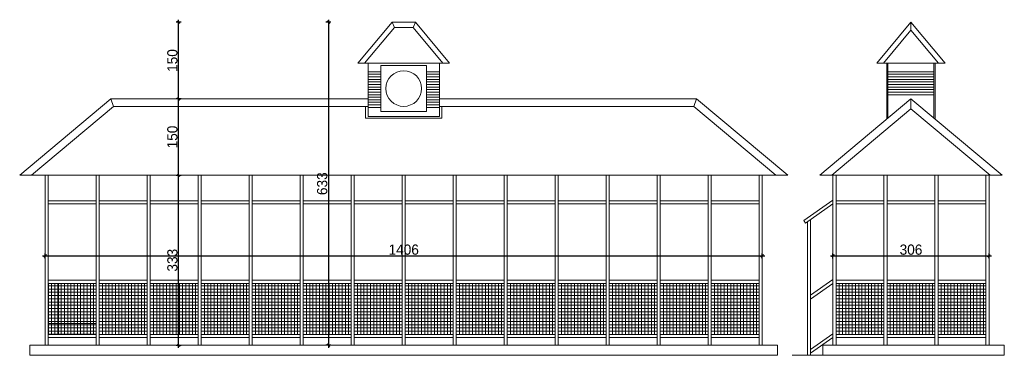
# Model space of a CAD drawing. Header units: millimetres. Extents: x 1962 to 3194, y -795 to -219.
# Tile 236 of 256: x 2833.68 to 2852.99, y -589.53 to -582.95. Entities that reach past the tile are written whole.
import ezdxf

# ---------------------------------------------------------------- set-up
doc = ezdxf.new("R2010")
doc.units = ezdxf.units.MM
doc.layers.get('0').update_dxf_attribs({"lineweight": 5})
doc.layers.get('Defpoints').update_dxf_attribs({"lineweight": 9})
for name, color, linetype, lineweight in [('A_hatch nawierzchnia', 253, 'Continuous', 9), ('A_widok', 142, 'Continuous', 9), ('A_wymiary detale', 82, 'Continuous', 9)]:
    doc.layers.add(name, color=color, linetype=linetype, lineweight=lineweight)
doc.styles.add('wymiary pzt', font='txt')
doc.dimstyles.new('wymiary detale', dxfattribs={"dimtxt": 0.2, "dimasz": 0.05, "dimexe": 0.05, "dimexo": 0, "dimgap": 0.02, "dimtad": 1, "dimdec": 0, "dimlfac": 100, "dimzin": 0, "dimtxsty": 'wymiary pzt', "dimblk": 'OBLIQUE', "dimcen": 0.1, "dimdle": 0.05, "dimadec": 1, "dimazin": 0, "dimtfac": 1, "dimtmove": 0, "dimatfit": 3, "dimfxl": 0, "dimarcsym": 0})

# ---------------------------------------------------------------- blocks, each defined once
blk = doc.blocks.new('_Oblique')
at = {"color": 0, "linetype": 'ByBlock', "lineweight": -2}
blk.add_line((-0.5, -0.5), (0.5, 0.5), dxfattribs=at)
blk = doc.blocks.new('*D1350')
at = {"layer": 'A_wymiary detale', "color": 0, "lineweight": -2}
for p, q in [((2836.801, -589.385), (2836.801, -585.955)), ((2836.751, -586.005), (2836.851, -586.005)), ((2836.751, -589.335), (2836.851, -589.335))]:
    blk.add_line(p, q, dxfattribs=at)
at = {"layer": 'Defpoints', "color": 0}
for p in [(2834.184, -586.005), (2836.801, -586.005), (2834.184, -589.335)]:
    blk.add_point(p, dxfattribs=at)
at = {"layer": 'A_wymiary detale', "color": 0, "lineweight": -2, "xscale": 0.05, "yscale": 0.05, "zscale": 0.05}
for p, rotation in [((2836.801, -586.005), 90), ((2836.801, -589.335), 270)]:
    blk.add_blockref('_Oblique', p, dxfattribs=dict(at, rotation=rotation))
at = {"layer": 'A_wymiary detale', "color": 0, "insert": (2836.679, -587.67), "char_height": 0.2, "attachment_point": 5, "rotation": 90, "style": 'wymiary pzt'}
blk.add_mtext('333', dxfattribs=at)
blk = doc.blocks.new('*D1351')
at = {"layer": 'A_wymiary detale', "color": 0, "lineweight": -2}
for p, q in [((2836.851, -584.505), (2836.751, -584.505)), ((2836.801, -586.055), (2836.801, -584.455)), ((2836.751, -586.005), (2836.851, -586.005))]:
    blk.add_line(p, q, dxfattribs=at)
at = {"layer": 'Defpoints', "color": 0}
for p in [(2836.801, -584.505), (2837.993, -584.505), (2834.184, -586.005)]:
    blk.add_point(p, dxfattribs=at)
at = {"layer": 'A_wymiary detale', "color": 0, "lineweight": -2, "xscale": 0.05, "yscale": 0.05, "zscale": 0.05}
for p, rotation in [((2836.801, -584.505), 90), ((2836.801, -586.005), 270)]:
    blk.add_blockref('_Oblique', p, dxfattribs=dict(at, rotation=rotation))
at = {"layer": 'A_wymiary detale', "color": 0, "insert": (2836.679, -585.255), "char_height": 0.2, "attachment_point": 5, "rotation": 90, "style": 'wymiary pzt'}
blk.add_mtext('150', dxfattribs=at)
blk = doc.blocks.new('*D1352')
at = {"layer": 'A_wymiary detale', "color": 0, "lineweight": -2}
for p, q in [((2836.851, -583.005), (2836.751, -583.005)), ((2836.801, -584.555), (2836.801, -582.955)), ((2836.851, -584.505), (2836.751, -584.505))]:
    blk.add_line(p, q, dxfattribs=at)
at = {"layer": 'Defpoints', "color": 0}
for p in [(2836.801, -583.005), (2840.985, -583.005), (2837.993, -584.505)]:
    blk.add_point(p, dxfattribs=at)
at = {"layer": 'A_wymiary detale', "color": 0, "lineweight": -2, "xscale": 0.05, "yscale": 0.05, "zscale": 0.05}
for p, rotation in [((2836.801, -583.005), 90), ((2836.801, -584.505), 270)]:
    blk.add_blockref('_Oblique', p, dxfattribs=dict(at, rotation=rotation))
at = {"layer": 'A_wymiary detale', "color": 0, "insert": (2836.679, -583.755), "char_height": 0.2, "attachment_point": 5, "rotation": 90, "style": 'wymiary pzt'}
blk.add_mtext('150', dxfattribs=at)
blk = doc.blocks.new('*D1353')
at = {"layer": 'A_wymiary detale', "color": 0, "lineweight": -2}
for p, q in [((2839.788, -583.005), (2839.688, -583.005)), ((2839.738, -582.955), (2839.738, -589.385)), ((2839.788, -589.335), (2839.688, -589.335))]:
    blk.add_line(p, q, dxfattribs=at)
at = {"layer": 'Defpoints', "color": 0}
for p in [(2840.985, -583.005), (2839.738, -589.335), (2840.985, -589.335)]:
    blk.add_point(p, dxfattribs=at)
at = {"layer": 'A_wymiary detale', "color": 0, "lineweight": -2, "xscale": 0.05, "yscale": 0.05, "zscale": 0.05}
for p, rotation in [((2839.738, -583.005), 90), ((2839.738, -589.335), 270)]:
    blk.add_blockref('_Oblique', p, dxfattribs=dict(at, rotation=rotation))
at = {"layer": 'A_wymiary detale', "color": 0, "insert": (2839.616, -586.17), "char_height": 0.2, "attachment_point": 5, "rotation": 90, "style": 'wymiary pzt'}
blk.add_mtext('633', dxfattribs=at)
blk = doc.blocks.new('*D1354')
at = {"layer": 'A_wymiary detale', "color": 0, "lineweight": -2}
for p, q in [((2834.134, -587.586), (2848.294, -587.586)), ((2834.184, -587.636), (2834.184, -587.536)), ((2848.244, -587.636), (2848.244, -587.536))]:
    blk.add_line(p, q, dxfattribs=at)
at = {"layer": 'Defpoints', "color": 0}
for p in [(2848.244, -587.586), (2834.184, -589.335), (2848.244, -589.335)]:
    blk.add_point(p, dxfattribs=at)
at = {"layer": 'A_wymiary detale', "color": 0, "lineweight": -2, "xscale": 0.05, "yscale": 0.05, "zscale": 0.05, "rotation": 180}
blk.add_blockref('_Oblique', (2834.184, -587.586), dxfattribs=at)
at = {"layer": 'A_wymiary detale', "color": 0, "lineweight": -2, "xscale": 0.05, "yscale": 0.05, "zscale": 0.05}
blk.add_blockref('_Oblique', (2848.244, -587.586), dxfattribs=at)
at = {"layer": 'A_wymiary detale', "color": 0, "insert": (2841.214, -587.464), "char_height": 0.2, "attachment_point": 5, "style": 'wymiary pzt'}
blk.add_mtext('1406', dxfattribs=at)
blk = doc.blocks.new('*D1355')
at = {"layer": 'A_wymiary detale', "color": 0, "lineweight": -2}
for p, q in [((2849.581, -587.586), (2852.741, -587.586)), ((2849.631, -587.636), (2849.631, -587.536)), ((2852.691, -587.636), (2852.691, -587.536))]:
    blk.add_line(p, q, dxfattribs=at)
at = {"layer": 'Defpoints', "color": 0}
for p in [(2852.691, -587.586), (2849.631, -589.335), (2852.691, -589.335)]:
    blk.add_point(p, dxfattribs=at)
at = {"layer": 'A_wymiary detale', "color": 0, "lineweight": -2, "xscale": 0.05, "yscale": 0.05, "zscale": 0.05, "rotation": 180}
blk.add_blockref('_Oblique', (2849.631, -587.586), dxfattribs=at)
at = {"layer": 'A_wymiary detale', "color": 0, "lineweight": -2, "xscale": 0.05, "yscale": 0.05, "zscale": 0.05}
blk.add_blockref('_Oblique', (2852.691, -587.586), dxfattribs=at)
at = {"layer": 'A_wymiary detale', "color": 0, "insert": (2851.161, -587.464), "char_height": 0.2, "attachment_point": 5, "style": 'wymiary pzt'}
blk.add_mtext('306', dxfattribs=at)

msp = doc.modelspace()

# ---------------------------------------------------------------- hatches: boundary and pattern name
at = {"layer": 'A_hatch nawierzchnia'}
h = msp.add_hatch(dxfattribs=at)
h.set_pattern_fill('NET', color=256, scale=0.02)
h.set_pattern_definition([(0, (2834.24419, -589.12452), (0, 0.0635), []), (90, (2834.24419, -589.12452), (-0.0635, 4e-18), [])])
h.paths.add_polyline_path([(2835.1842, -589.1245), (2835.1842, -588.1245), (2834.2442, -588.1245), (2834.2442, -589.1245)])
h = msp.add_hatch(dxfattribs=at)
h.set_pattern_fill('NET', color=256, scale=0.02)
h.set_pattern_definition([(0, (2835.24419, -589.12452), (0, 0.0635), []), (90, (2835.24419, -589.12452), (-0.0635, 4e-18), [])])
h.paths.add_polyline_path([(2836.1842, -589.1245), (2836.1842, -588.1245), (2835.2442, -588.1245), (2835.2442, -589.1245)])
h = msp.add_hatch(dxfattribs=at)
h.set_pattern_fill('NET', color=256, scale=0.02)
h.set_pattern_definition([(0, (2836.24419, -589.12452), (0, 0.0635), []), (90, (2836.24419, -589.12452), (-0.0635, 4e-18), [])])
h.paths.add_polyline_path([(2837.1842, -589.1245), (2837.1842, -588.1245), (2836.2442, -588.1245), (2836.2442, -589.1245)])
h = msp.add_hatch(dxfattribs=at)
h.set_pattern_fill('NET', color=256, scale=0.02)
h.set_pattern_definition([(0, (2837.24419, -589.12452), (0, 0.0635), []), (90, (2837.24419, -589.12452), (-0.0635, 4e-18), [])])
h.paths.add_polyline_path([(2838.1842, -589.1245), (2838.1842, -588.1245), (2837.2442, -588.1245), (2837.2442, -589.1245)])
h = msp.add_hatch(dxfattribs=at)
h.set_pattern_fill('NET', color=256, scale=0.02)
h.set_pattern_definition([(0, (2838.24419, -589.12452), (0, 0.0635), []), (90, (2838.24419, -589.12452), (-0.0635, 4e-18), [])])
h.paths.add_polyline_path([(2839.1842, -589.1245), (2839.1842, -588.1245), (2838.2442, -588.1245), (2838.2442, -589.1245)])
h = msp.add_hatch(dxfattribs=at)
h.set_pattern_fill('NET', color=256, scale=0.02)
h.set_pattern_definition([(0, (2839.24419, -589.12452), (0, 0.0635), []), (90, (2839.24419, -589.12452), (-0.0635, 4e-18), [])])
h.paths.add_polyline_path([(2840.1842, -589.1245), (2840.1842, -588.1245), (2839.2442, -588.1245), (2839.2442, -589.1245)])
h = msp.add_hatch(dxfattribs=at)
h.set_pattern_fill('NET', color=256, scale=0.02)
h.set_pattern_definition([(0, (2840.24419, -589.12452), (0, 0.0635), []), (90, (2840.24419, -589.12452), (-0.0635, 4e-18), [])])
h.paths.add_polyline_path([(2841.1842, -589.1245), (2841.1842, -588.1245), (2840.2442, -588.1245), (2840.2442, -589.1245)])
h = msp.add_hatch(dxfattribs=at)
h.set_pattern_fill('NET', color=256, scale=0.02)
h.set_pattern_definition([(0, (2841.24419, -589.12452), (0, 0.0635), []), (90, (2841.24419, -589.12452), (-0.0635, 4e-18), [])])
h.paths.add_polyline_path([(2842.1842, -589.1245), (2842.1842, -588.1245), (2841.2442, -588.1245), (2841.2442, -589.1245)])
h = msp.add_hatch(dxfattribs=at)
h.set_pattern_fill('NET', color=256, scale=0.02)
h.set_pattern_definition([(0, (2842.24419, -589.12452), (0, 0.0635), []), (90, (2842.24419, -589.12452), (-0.0635, 4e-18), [])])
h.paths.add_polyline_path([(2843.1842, -589.1245), (2843.1842, -588.1245), (2842.2442, -588.1245), (2842.2442, -589.1245)])
h = msp.add_hatch(dxfattribs=at)
h.set_pattern_fill('NET', color=256, scale=0.02)
h.set_pattern_definition([(0, (2843.24419, -589.12452), (0, 0.0635), []), (90, (2843.24419, -589.12452), (-0.0635, 4e-18), [])])
h.paths.add_polyline_path([(2844.1842, -589.1245), (2844.1842, -588.1245), (2843.2442, -588.1245), (2843.2442, -589.1245)])
h = msp.add_hatch(dxfattribs=at)
h.set_pattern_fill('NET', color=256, scale=0.02)
h.set_pattern_definition([(0, (2844.24419, -589.12452), (0, 0.0635), []), (90, (2844.24419, -589.12452), (-0.0635, 4e-18), [])])
h.paths.add_polyline_path([(2845.1842, -589.1245), (2845.1842, -588.1245), (2844.2442, -588.1245), (2844.2442, -589.1245)])
h = msp.add_hatch(dxfattribs=at)
h.set_pattern_fill('NET', color=256, scale=0.02)
h.set_pattern_definition([(0, (2845.24419, -589.12452), (0, 0.0635), []), (90, (2845.24419, -589.12452), (-0.0635, 4e-18), [])])
h.paths.add_polyline_path([(2846.1842, -589.1245), (2846.1842, -588.1245), (2845.2442, -588.1245), (2845.2442, -589.1245)])
h = msp.add_hatch(dxfattribs=at)
h.set_pattern_fill('NET', color=256, scale=0.02)
h.set_pattern_definition([(0, (2846.24419, -589.12452), (0, 0.0635), []), (90, (2846.24419, -589.12452), (-0.0635, 4e-18), [])])
h.paths.add_polyline_path([(2847.1842, -589.1245), (2847.1842, -588.1245), (2846.2442, -588.1245), (2846.2442, -589.1245)])
h = msp.add_hatch(dxfattribs=at)
h.set_pattern_fill('NET', color=256, scale=0.02)
h.set_pattern_definition([(0, (2847.24419, -589.12452), (0, 0.0635), []), (90, (2847.24419, -589.12452), (-0.0635, 4e-18), [])])
h.paths.add_polyline_path([(2848.1842, -589.1245), (2848.1842, -588.1245), (2847.2442, -588.1245), (2847.2442, -589.1245)])
h = msp.add_hatch(dxfattribs=at)
h.set_pattern_fill('NET', color=256, scale=0.02)
h.set_pattern_definition([(0, (2849.69078, -589.12452), (0, 0.0635), []), (90, (2849.69078, -589.12452), (-0.0635, 4e-18), [])])
h.paths.add_polyline_path([(2850.6308, -589.1245), (2850.6308, -588.1245), (2849.6908, -588.1245), (2849.6908, -589.1245)])
h = msp.add_hatch(dxfattribs=at)
h.set_pattern_fill('NET', color=256, scale=0.02)
h.set_pattern_definition([(0, (2850.69078, -589.12452), (0, 0.0635), []), (90, (2850.69078, -589.12452), (-0.0635, 4e-18), [])])
h.paths.add_polyline_path([(2851.6308, -589.1245), (2851.6308, -588.1245), (2850.6908, -588.1245), (2850.6908, -589.1245)])
h = msp.add_hatch(dxfattribs=at)
h.set_pattern_fill('NET', color=256, scale=0.02)
h.set_pattern_definition([(0, (2851.69078, -589.12452), (0, 0.0635), []), (90, (2851.69078, -589.12452), (-0.0635, 4e-18), [])])
h.paths.add_polyline_path([(2852.6308, -589.1245), (2852.6308, -588.1245), (2851.6908, -588.1245), (2851.6908, -589.1245)])
at = {"layer": 'A_widok'}
h = msp.add_hatch(dxfattribs=at)
h.set_pattern_fill('NET', color=256, scale=100)
h.set_pattern_definition([(0, (2834.24, -589.12), (0, 317.5), []), (90, (2834.24, -589.12), (-317.5, 2e-14), [])])
h.paths.add_polyline_path([(2835.1842, -589.1245), (2835.1842, -588.1245), (2834.2442, -588.1245), (2834.2442, -589.1245)])
h = msp.add_hatch(dxfattribs=at)
h.set_pattern_fill('NET', color=256)
h.set_pattern_definition([(0, (2834.2442, -589.1245), (0, 3.175), []), (90, (2834.2442, -589.1245), (-3.175, 2e-16), [])])
h.paths.add_polyline_path([(2835.1842, -589.1245), (2835.1842, -588.1245), (2834.2442, -588.1245), (2834.2442, -589.1245)])

# ---------------------------------------------------------------- linework, layer by layer
for p, q in [((2840.3142, -583.8045), (2840.9855, -583.0045)), ((2840.9855, -583.0045), (2841.4429, -583.0045)), ((2841.0321, -583.1045), (2840.9855, -583.0045)), ((2841.3963, -583.1045), (2841.4429, -583.0045)), ((2842.1142, -583.8045), (2841.4429, -583.0045)), ((2850.4895, -583.8045), (2851.1608, -583.0045)), ((2851.8321, -583.8045), (2851.1608, -583.0045)), ((2851.1608, -583.1601), (2851.1608, -583.0045)), ((2840.4447, -583.8045), (2841.0321, -583.1045)), ((2841.0321, -583.1045), (2841.3963, -583.1045)), ((2841.9836, -583.8045), (2841.3963, -583.1045)), ((2850.62, -583.8045), (2851.1608, -583.1601)), ((2851.7015, -583.8045), (2851.1608, -583.1601)), ((2840.3142, -583.8045), (2842.1142, -583.8045)), ((2840.5142, -584.8545), (2840.5142, -583.8045)), ((2841.9142, -584.8545), (2841.9142, -583.8045)), ((2850.4895, -583.8045), (2851.8321, -583.8045)), ((2850.6895, -584.9), (2850.6895, -583.8045)), ((2850.7095, -584.8832), (2850.7095, -583.8045)), ((2851.6121, -584.8832), (2851.6121, -583.8045)), ((2851.6321, -584.9), (2851.6321, -583.8045)), ((2840.7642, -583.9745), (2840.5142, -583.9745)), ((2840.7642, -583.8545), (2840.7642, -584.7545)), ((2840.7642, -583.8545), (2841.6642, -583.8545)), ((2841.6642, -584.7545), (2841.6642, -583.8545)), ((2841.6642, -583.9745), (2841.9142, -583.9745)), ((2850.7095, -583.9745), (2851.6121, -583.9745)), ((2840.7642, -584.0245), (2840.5142, -584.0245)), ((2840.7642, -584.0745), (2840.5142, -584.0745)), ((2840.7642, -584.1245), (2840.5142, -584.1245)), ((2840.7642, -584.1745), (2840.5142, -584.1745)), ((2841.6642, -584.0245), (2841.9142, -584.0245)), ((2841.6642, -584.0745), (2841.9142, -584.0745)), ((2841.6642, -584.1245), (2841.9142, -584.1245)), ((2841.6642, -584.1745), (2841.9142, -584.1745)), ((2850.7095, -584.0245), (2851.6121, -584.0245)), ((2850.7095, -584.0745), (2851.6121, -584.0745)), ((2850.7095, -584.1245), (2851.6121, -584.1245)), ((2850.7095, -584.1745), (2851.6121, -584.1745)), ((2840.7642, -584.2245), (2840.5142, -584.2245)), ((2840.7642, -584.2745), (2840.5142, -584.2745)), ((2840.7642, -584.3245), (2840.5142, -584.3245)), ((2840.7642, -584.3745), (2840.5142, -584.3745)), ((2841.6642, -584.2245), (2841.9142, -584.2245)), ((2841.6642, -584.2745), (2841.9142, -584.2745)), ((2841.6642, -584.3245), (2841.9142, -584.3245)), ((2841.6642, -584.3745), (2841.9142, -584.3745)), ((2850.7095, -584.2245), (2851.6121, -584.2245)), ((2850.7095, -584.2745), (2851.6121, -584.2745)), ((2850.7095, -584.3245), (2851.6121, -584.3245)), ((2850.7095, -584.3745), (2851.6121, -584.3745)), ((2833.6842, -586.0045), (2835.4718, -584.5045)), ((2835.4718, -584.5045), (2840.5142, -584.5045)), ((2835.5264, -584.6545), (2835.4718, -584.5045)), ((2840.7642, -584.4245), (2840.5142, -584.4245)), ((2840.7642, -584.4745), (2840.5142, -584.4745)), ((2840.7642, -584.5245), (2840.5142, -584.5245)), ((2840.7642, -584.5745), (2840.5142, -584.5745)), ((2841.6642, -584.4245), (2841.9142, -584.4245)), ((2841.6642, -584.4745), (2841.9142, -584.4745)), ((2841.6642, -584.5245), (2841.9142, -584.5245)), ((2841.6642, -584.5745), (2841.9142, -584.5745)), ((2841.9142, -584.5045), (2846.9566, -584.5045)), ((2846.902, -584.6545), (2846.9566, -584.5045)), ((2848.7442, -586.0045), (2846.9566, -584.5045)), ((2849.3731, -586.0045), (2851.1608, -584.5045)), ((2850.7095, -584.4245), (2851.6121, -584.4245)), ((2852.9484, -586.0045), (2851.1608, -584.5045)), ((2851.1608, -584.7003), (2851.1608, -584.5045)), ((2833.9175, -586.0045), (2835.5264, -584.6545)), ((2835.5264, -584.6545), (2840.5142, -584.6545)), ((2840.7642, -584.6245), (2840.5142, -584.6245)), ((2840.7642, -584.6745), (2840.5142, -584.6745)), ((2840.7642, -584.7545), (2841.6642, -584.7545)), ((2841.6642, -584.6245), (2841.9142, -584.6245)), ((2841.6642, -584.6745), (2841.9142, -584.6745)), ((2841.9142, -584.6545), (2846.902, -584.6545)), ((2848.5108, -586.0045), (2846.902, -584.6545)), ((2849.6065, -586.0045), (2851.1608, -584.7003)), ((2852.7151, -586.0045), (2851.1608, -584.7003)), ((2840.5142, -584.8545), (2841.9142, -584.8545)), ((2833.6842, -586.0045), (2848.7442, -586.0045)), ((2834.1842, -589.3345), (2834.1842, -586.0045)), ((2834.2442, -589.3345), (2834.2442, -586.0045)), ((2835.1842, -589.3345), (2835.1842, -586.0045)), ((2835.2442, -589.3345), (2835.2442, -586.0045)), ((2836.1842, -589.3345), (2836.1842, -586.0045)), ((2836.2442, -589.3345), (2836.2442, -586.0045)), ((2837.1842, -589.3345), (2837.1842, -586.0045)), ((2837.2442, -589.3345), (2837.2442, -586.0045)), ((2838.1842, -589.3345), (2838.1842, -586.0045)), ((2838.2442, -589.3345), (2838.2442, -586.0045)), ((2839.1842, -589.3345), (2839.1842, -586.0045)), ((2839.2442, -589.3345), (2839.2442, -586.0045)), ((2840.1842, -589.3345), (2840.1842, -586.0045)), ((2840.2442, -589.3345), (2840.2442, -586.0045)), ((2841.1842, -589.3345), (2841.1842, -586.0045)), ((2841.2442, -589.3345), (2841.2442, -586.0045)), ((2842.1842, -589.3345), (2842.1842, -586.0045)), ((2842.2442, -589.3345), (2842.2442, -586.0045)), ((2843.1842, -589.3345), (2843.1842, -586.0045)), ((2843.2442, -589.3345), (2843.2442, -586.0045)), ((2844.1842, -589.3345), (2844.1842, -586.0045)), ((2844.2442, -589.3345), (2844.2442, -586.0045)), ((2845.1842, -589.3345), (2845.1842, -586.0045)), ((2845.2442, -589.3345), (2845.2442, -586.0045)), ((2846.1842, -589.3345), (2846.1842, -586.0045)), ((2846.2442, -589.3345), (2846.2442, -586.0045)), ((2847.1842, -589.3345), (2847.1842, -586.0045)), ((2847.2442, -589.3345), (2847.2442, -586.0045)), ((2848.1842, -589.3345), (2848.1842, -586.0045)), ((2848.2442, -589.3345), (2848.2442, -586.0045)), ((2849.3731, -586.0045), (2852.9484, -586.0045)), ((2849.6308, -589.3345), (2849.6308, -586.0045)), ((2849.6908, -589.3345), (2849.6908, -586.0045)), ((2850.6308, -589.3345), (2850.6308, -586.0045)), ((2850.6908, -589.3345), (2850.6908, -586.0045)), ((2851.6308, -589.3345), (2851.6308, -586.0045)), ((2851.6908, -589.3345), (2851.6908, -586.0045)), ((2852.6308, -589.3345), (2852.6308, -586.0045)), ((2852.6308, -589.3345), (2852.6308, -586.0045)), ((2852.6908, -589.3345), (2852.6908, -586.0045)), ((2852.6908, -589.3345), (2852.6908, -586.0045)), ((2834.2442, -586.5045), (2835.1842, -586.5045)), ((2835.2442, -586.5045), (2836.1842, -586.5045)), ((2836.2442, -586.5045), (2837.1842, -586.5045)), ((2837.2442, -586.5045), (2838.1842, -586.5045)), ((2838.2442, -586.5045), (2839.1842, -586.5045)), ((2839.2442, -586.5045), (2840.1842, -586.5045)), ((2840.2442, -586.5045), (2841.1842, -586.5045)), ((2841.2442, -586.5045), (2842.1842, -586.5045)), ((2842.2442, -586.5045), (2843.1842, -586.5045)), ((2843.2442, -586.5045), (2844.1842, -586.5045)), ((2844.2442, -586.5045), (2845.1842, -586.5045)), ((2845.2442, -586.5045), (2846.1842, -586.5045)), ((2846.2442, -586.5045), (2847.1842, -586.5045)), ((2847.2442, -586.5045), (2848.1842, -586.5045)), ((2849.0569, -586.8931), (2849.6308, -586.4913)), ((2849.6908, -586.5045), (2850.6308, -586.5045)), ((2850.6908, -586.5045), (2851.6308, -586.5045)), ((2851.6908, -586.5045), (2852.6308, -586.5045)), ((2834.2442, -586.5645), (2835.1842, -586.5645)), ((2835.2442, -586.5645), (2836.1842, -586.5645)), ((2836.2442, -586.5645), (2837.1842, -586.5645)), ((2837.2442, -586.5645), (2838.1842, -586.5645)), ((2838.2442, -586.5645), (2839.1842, -586.5645)), ((2839.2442, -586.5645), (2840.1842, -586.5645)), ((2840.2442, -586.5645), (2841.1842, -586.5645)), ((2841.2442, -586.5645), (2842.1842, -586.5645)), ((2842.2442, -586.5645), (2843.1842, -586.5645)), ((2843.2442, -586.5645), (2844.1842, -586.5645)), ((2844.2442, -586.5645), (2845.1842, -586.5645)), ((2845.2442, -586.5645), (2846.1842, -586.5645)), ((2846.2442, -586.5645), (2847.1842, -586.5645)), ((2847.2442, -586.5645), (2848.1842, -586.5645)), ((2849.0913, -586.9422), (2849.6308, -586.5645)), ((2849.6908, -586.5645), (2850.6308, -586.5645)), ((2850.6908, -586.5645), (2851.6308, -586.5645)), ((2851.6908, -586.5645), (2852.6308, -586.5645)), ((2849.0913, -586.9422), (2849.0569, -586.8931)), ((2849.1323, -589.5345), (2849.1323, -586.9136)), ((2849.1923, -589.5345), (2849.1923, -586.8715)), ((2834.2442, -588.0645), (2835.1842, -588.0645)), ((2835.2442, -588.0645), (2836.1842, -588.0645)), ((2836.2442, -588.0645), (2837.1842, -588.0645)), ((2837.2442, -588.0645), (2838.1842, -588.0645)), ((2838.2442, -588.0645), (2839.1842, -588.0645)), ((2839.2442, -588.0645), (2840.1842, -588.0645)), ((2840.2442, -588.0645), (2841.1842, -588.0645)), ((2841.2442, -588.0645), (2842.1842, -588.0645)), ((2842.2442, -588.0645), (2843.1842, -588.0645)), ((2843.2442, -588.0645), (2844.1842, -588.0645)), ((2844.2442, -588.0645), (2845.1842, -588.0645)), ((2845.2442, -588.0645), (2846.1842, -588.0645)), ((2846.2442, -588.0645), (2847.1842, -588.0645)), ((2847.2442, -588.0645), (2848.1842, -588.0645)), ((2849.1923, -588.3583), (2849.6308, -588.0513)), ((2849.6908, -588.0645), (2850.6308, -588.0645)), ((2850.6908, -588.0645), (2851.6308, -588.0645)), ((2851.6908, -588.0645), (2852.6308, -588.0645)), ((2834.2442, -588.1245), (2835.1842, -588.1245)), ((2835.2442, -588.1245), (2836.1842, -588.1245)), ((2836.2442, -588.1245), (2837.1842, -588.1245)), ((2837.2442, -588.1245), (2838.1842, -588.1245)), ((2838.2442, -588.1245), (2839.1842, -588.1245)), ((2839.2442, -588.1245), (2840.1842, -588.1245)), ((2840.2442, -588.1245), (2841.1842, -588.1245)), ((2841.2442, -588.1245), (2842.1842, -588.1245)), ((2842.2442, -588.1245), (2843.1842, -588.1245)), ((2843.2442, -588.1245), (2844.1842, -588.1245)), ((2844.2442, -588.1245), (2845.1842, -588.1245)), ((2845.2442, -588.1245), (2846.1842, -588.1245)), ((2846.2442, -588.1245), (2847.1842, -588.1245)), ((2847.2442, -588.1245), (2848.1842, -588.1245)), ((2849.1923, -588.4315), (2849.6308, -588.1245)), ((2849.6908, -588.1245), (2850.6308, -588.1245)), ((2850.6908, -588.1245), (2851.6308, -588.1245)), ((2851.6908, -588.1245), (2852.6308, -588.1245)), ((2834.2442, -589.1245), (2835.1842, -589.1245)), ((2834.2442, -589.1845), (2835.1842, -589.1845)), ((2835.2442, -589.1245), (2836.1842, -589.1245)), ((2835.2442, -589.1845), (2836.1842, -589.1845)), ((2836.2442, -589.1245), (2837.1842, -589.1245)), ((2836.2442, -589.1845), (2837.1842, -589.1845)), ((2837.2442, -589.1245), (2838.1842, -589.1245)), ((2837.2442, -589.1845), (2838.1842, -589.1845)), ((2838.2442, -589.1245), (2839.1842, -589.1245)), ((2838.2442, -589.1845), (2839.1842, -589.1845)), ((2839.2442, -589.1245), (2840.1842, -589.1245)), ((2839.2442, -589.1845), (2840.1842, -589.1845)), ((2840.2442, -589.1245), (2841.1842, -589.1245)), ((2840.2442, -589.1845), (2841.1842, -589.1845)), ((2841.2442, -589.1245), (2842.1842, -589.1245)), ((2841.2442, -589.1845), (2842.1842, -589.1845)), ((2842.2442, -589.1245), (2843.1842, -589.1245)), ((2842.2442, -589.1845), (2843.1842, -589.1845)), ((2843.2442, -589.1245), (2844.1842, -589.1245)), ((2843.2442, -589.1845), (2844.1842, -589.1845)), ((2844.2442, -589.1245), (2845.1842, -589.1245)), ((2844.2442, -589.1845), (2845.1842, -589.1845)), ((2845.2442, -589.1245), (2846.1842, -589.1245)), ((2845.2442, -589.1845), (2846.1842, -589.1845)), ((2846.2442, -589.1245), (2847.1842, -589.1245)), ((2846.2442, -589.1845), (2847.1842, -589.1845)), ((2847.2442, -589.1245), (2848.1842, -589.1245)), ((2847.2442, -589.1845), (2848.1842, -589.1845)), ((2849.1923, -589.4183), (2849.6308, -589.1113)), ((2849.1923, -589.4915), (2849.6308, -589.1845)), ((2849.6908, -589.1245), (2850.6308, -589.1245)), ((2849.6908, -589.1845), (2850.6308, -589.1845)), ((2850.6908, -589.1245), (2851.6308, -589.1245)), ((2850.6908, -589.1845), (2851.6308, -589.1845)), ((2851.6908, -589.1245), (2852.6308, -589.1245)), ((2851.6908, -589.1845), (2852.6308, -589.1845)), ((2833.8842, -589.3345), (2848.5442, -589.3345)), ((2833.8842, -589.5345), (2833.8842, -589.3345)), ((2848.5442, -589.5345), (2848.5442, -589.3345)), ((2849.4308, -589.3345), (2852.9908, -589.3345)), ((2849.4308, -589.5345), (2849.4308, -589.3345)), ((2852.9908, -589.5345), (2852.9908, -589.3345)), ((2833.8842, -589.5345), (2848.5442, -589.5345)), ((2849.4308, -589.5345), (2848.8338, -589.5345)), ((2849.4308, -589.5345), (2852.9908, -589.5345))]:
    msp.add_line(p, q, dxfattribs=at)
msp.add_lwpolyline([(2840.4642, -584.6545), (2840.4642, -584.8845), (2841.9642, -584.8845), (2841.9642, -584.6545)], dxfattribs=at)
msp.add_circle((2841.2142, -584.3045), 0.35, dxfattribs=at)

# ---------------------------------------------------------------- dimensions: what is measured, and where the dimension line sits
at = {"layer": 'A_wymiary detale'}
for base, p1, p2, picture, middle in [((2836.8013, -583.0045), (2837.993, -584.5045), (2840.9855, -583.0045), '*D1352', (2836.6792, -583.7545)), ((2836.8013, -584.5045), (2834.1842, -586.0045), (2837.993, -584.5045), '*D1351', (2836.6792, -585.2545))]:
    dim = msp.add_linear_dim(base=base, p1=p1, p2=p2, angle=90, dimstyle='wymiary detale', override={"dimtmove": 1}, dxfattribs=at)
    dim.commit()
    dim.dimension.update_dxf_attribs({"geometry": picture, "text_midpoint": middle})
for p1, p2, distance, picture, middle in [((2840.9855, -583.0045), (2840.9855, -589.3345), -1.2478, '*D1353', (2839.6156, -586.1695)), ((2834.1842, -589.3345), (2834.1842, -586.0045), -2.6171, '*D1350', (2836.6792, -587.6695)), ((2834.1842, -589.3345), (2848.2442, -589.3345), 1.7482, '*D1354', (2841.2142, -587.4642)), ((2849.6308, -589.3345), (2852.6908, -589.3345), 1.7482, '*D1355', (2851.1608, -587.4642))]:
    dim = msp.add_aligned_dim(p1=p1, p2=p2, distance=distance, dimstyle='wymiary detale', override={"dimblk": 'Oblique', "dimtmove": 1}, dxfattribs=at)
    dim.commit()
    dim.dimension.update_dxf_attribs({"geometry": picture, "text_midpoint": middle})

doc.saveas('drawing.dxf')
